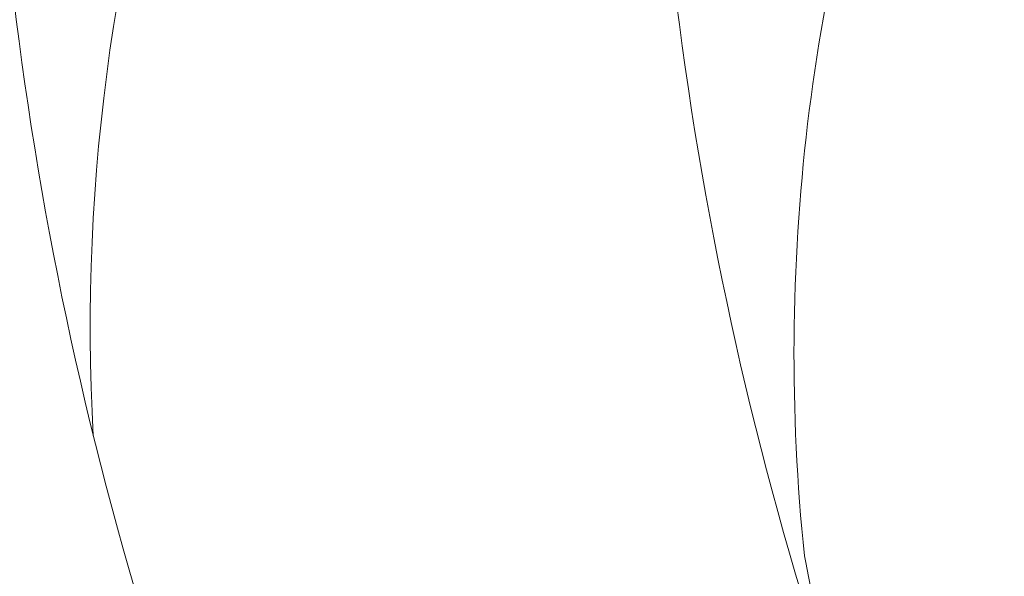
# Model space of a CAD drawing. Header units: metres. Extents: x 779 to 7046, y -512 to 9570.
# Tile 163 of 256: x 2478.11 to 2480.47, y -212.39 to -211.06. Entities that reach past the tile are written whole.
import ezdxf

# ---------------------------------------------------------------- set-up
doc = ezdxf.new("R2010")
doc.units = ezdxf.units.M
doc.linetypes.add('CIĄGłA', pattern=[0])
doc.layers.add('PDF _Geometria', color=7, linetype='Continuous')
doc.layers.add('ZP_Zieleń', color=252, linetype='Continuous', lineweight=5)

# ---------------------------------------------------------------- blocks, each defined once
blk = doc.blocks.new('B-B')
at = {"layer": 'ZP_Zieleń', "linetype": 'CIĄGłA'}
for points, elevation in [([(25.5792, -73.5759, 0.001923), (25.6186, -73.5602, -0.111333), (27.6738, -73.4248, 0.05564), (29.0357, -73.3525, -0.350731), (29.5845, -73.6076, -0.133833), (29.55, -73.7595, -0.220952), (28.7306, -74.3383, 0.0963), (25.5851, -75.3408, -0.02746), (25.2261, -75.5533)], -3077917.2191), ([(26.162, -75.0526, -0.099346), (28.0028, -74.9752, 0.05564), (29.3647, -74.9028, -0.350731), (29.9136, -75.158, -0.133833), (29.8791, -75.3098, -0.220952), (29.0597, -75.8886, 0.0963), (25.9142, -76.8911, -0.03018), (25.5184, -77.1225, -0.03018)], -10.04), ([(25.9396, -76.8773, 0.012201), (26.1913, -76.7826, -0.111333), (28.2465, -76.6473, 0.05564), (29.6084, -76.5749, -0.350731), (30.1572, -76.8301, -0.133833), (30.1227, -76.9819, -0.220952), (29.3033, -77.5607, 0.0963), (26.1578, -78.5633, -0.14155), (24.1472, -79.2032, 0.057707), (22.4575, -79.4459, -0.296754), (20.428, -78.9809, -0.147159), (20.362, -78.8529), (20.3095, -78.5708, -0.306794), (20.4215, -78.3138), (21.157, -77.8483)], -3077917.2191)]:
    blk.add_lwpolyline(points, format="xyb", dxfattribs=dict(at, elevation=elevation))

msp = doc.modelspace()

# ---------------------------------------------------------------- block references
at = {"layer": 'PDF _Geometria', "linetype": 'CIĄGłA', "rotation": 79.44877770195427}
msp.add_blockref('B-B', (2399.7141, -224.034, 10.04), dxfattribs=at)

doc.saveas('drawing.dxf')
